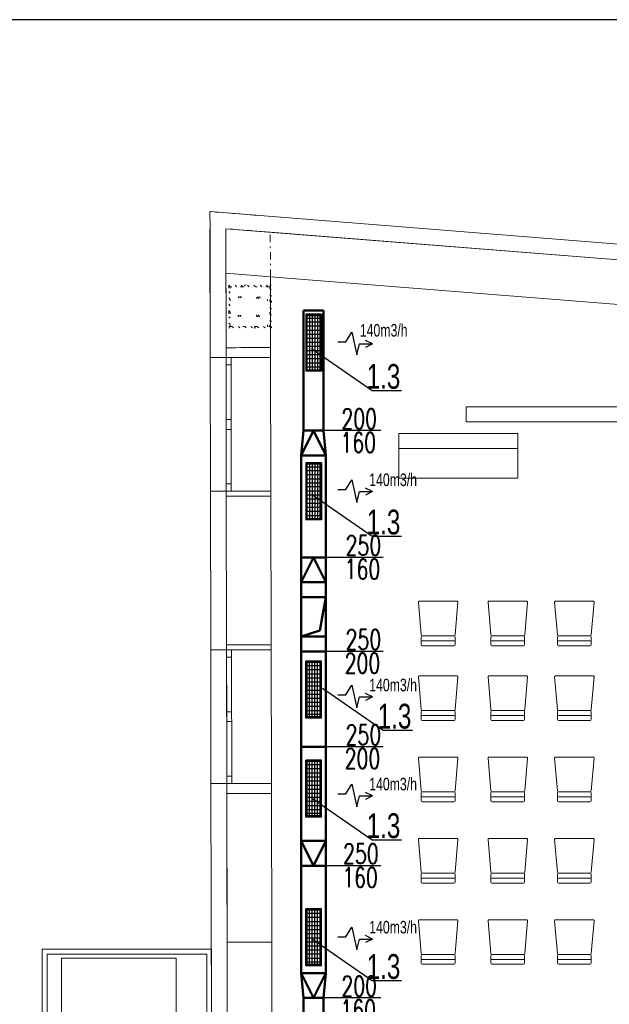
# Model space of a CAD drawing. Header units: millimetres. Extents: x 28262 to 240133, y -152087 to 56534.
# Tile 94 of 107: x 207334 to 213287, y -25081 to -15143. Entities that reach past the tile are written whole.
import ezdxf

# ---------------------------------------------------------------- set-up
doc = ezdxf.new("R2010")
doc.units = ezdxf.units.MM
doc.header["$MEASUREMENT"] = 0
doc.linetypes.add('Tečkovaná L', pattern=[257.5, 15, -242.5])
doc.linetypes.add('Čerchovaná S', pattern=[175, 75, -42.5, 15, -42.5])
for name, color, linetype, lineweight in [('--písmo', 7, 'Continuous', 25), ('--VZT', 6, 'Continuous', 50), ('--VZT POPIS', 7, 'Continuous', 25), ('--VZT_POPIS', 7, 'Continuous', 25), ('2D prvky - obecné', 7, 'Continuous', 9), ('Konstrukce - nosné', 7, 'Continuous', 9), ('Kresby a obrázky', 7, 'Continuous', 9), ('Nové_Interiér - nábytek', 9, 'Continuous', 9), ('Nové_Konstrukce - krov', 9, 'Continuous', 13), ('Nové_Konstrukce - nosné', 7, 'Continuous', 9), ('Nové_Otvory – Okna', 7, 'Continuous', 9), ('Nové_VÝTAH VAR 1', 7, 'Continuous', 9), ('Výplně - Povrchové', 7, 'Continuous', 9)]:
    doc.layers.add(name, color=color, linetype=linetype, lineweight=lineweight)
doc.layers.add('NonPlottable_0', color=7, linetype='Continuous', lineweight=13, plot=False)
doc.styles.add('styl1', font='arial.ttf', dxfattribs={"width": 0.7, "height": 250})
doc.styles.add('styl2', font='ARIALUNI.ttf', dxfattribs={"width": 0.7, "height": 30})
doc.styles.add('styl6', font='romans.shx', dxfattribs={"width": 0.7, "height": 200})

msp = doc.modelspace()

# ---------------------------------------------------------------- linework, layer by layer
at = {"layer": '--písmo'}
msp.add_line((240133.5, -15142.8), (198133.5, -15142.8), dxfattribs=at)
at = {"layer": '--VZT'}
for p, q in [((210400, -18078.2), (210200, -18078.2)), ((210200, -18078.2), (210200, -19290.5)), ((210400, -19290.5), (210400, -18078.2)), ((210230.3, -18123.5), (210370.3, -18123.5)), ((210230.3, -18683.5), (210230.3, -18123.5)), ((210370.3, -18683.5), (210370.3, -18123.5)), ((210230.3, -18683.5), (210370.3, -18683.5)), ((210200, -19290.5), (210175, -19540.5)), ((210300, -19290.5), (210175, -19540.5)), ((210200, -19290.5), (210400, -19290.5)), ((210425, -19540.5), (210300, -19290.5)), ((210400, -19290.5), (210425, -19540.5)), ((210175, -19540.5), (210425, -19540.5)), ((210175, -21770), (210175, -19540.5)), ((210425, -19540.5), (210425, -21770)), ((210230.3, -19623.5), (210370.3, -19623.5)), ((210230.3, -20183.5), (210230.3, -19623.5)), ((210370.3, -20183.5), (210370.3, -19623.5)), ((210230.3, -20183.5), (210370.3, -20183.5)), ((210175, -20570), (210425, -20570)), ((210300, -20570), (210175, -20820)), ((210425, -20820), (210300, -20570)), ((210425, -20820), (210175, -20820)), ((210425, -20970), (210175, -20970)), ((210365, -21308), (210425, -20970)), ((210175, -21370), (210365, -21308)), ((210425, -21370), (210175, -21370)), ((210425, -21520), (210175, -21520)), ((210230.3, -21623.5), (210370.3, -21623.5)), ((210230.3, -21623.5), (210230.3, -22183.5)), ((210370.3, -21623.5), (210370.3, -22183.5)), ((210175, -21770), (210175, -24766.5)), ((210425, -24766.5), (210425, -21770)), ((210230.3, -22183.5), (210370.3, -22183.5)), ((210175, -22482.1), (210425, -22482.1)), ((210230.3, -22623.5), (210370.3, -22623.5)), ((210230.3, -22623.5), (210230.3, -23183.5)), ((210370.3, -22623.5), (210370.3, -23183.5)), ((210230.3, -23183.5), (210370.3, -23183.5)), ((210175, -23432.1), (210425, -23432.1)), ((210300, -23682.1), (210175, -23432.1)), ((210425, -23432.1), (210300, -23682.1)), ((210175, -23682.1), (210425, -23682.1)), ((210230.3, -24123.5), (210370.3, -24123.5)), ((210230.3, -24123.5), (210230.3, -24683.5)), ((210370.3, -24123.5), (210370.3, -24683.5)), ((210230.3, -24683.5), (210370.3, -24683.5)), ((210175, -24766.5), (210425, -24766.5)), ((210200, -25016.5), (210175, -24766.5)), ((210300, -25016.5), (210175, -24766.5)), ((210425, -24766.5), (210300, -25016.5)), ((210400, -25016.5), (210425, -24766.5)), ((210200, -26228.8), (210200, -25016.5)), ((210200, -25016.5), (210400, -25016.5)), ((210400, -25016.5), (210400, -26228.8))]:
    msp.add_line(p, q, dxfattribs=at)
at = {"layer": '--VZT POPIS'}
for p, q in [((210380.8, -18115.6), (210223, -18115.6)), ((210380.8, -18690.5), (210223, -18690.5)), ((210980, -19290.5), (210400, -19290.5)), ((210380.8, -19615.6), (210223, -19615.6)), ((210380.8, -20190.5), (210223, -20190.5)), ((211005, -20570), (210425, -20570)), ((211005, -21520), (210425, -21520)), ((210380.8, -21616.5), (210223, -21616.5)), ((210380.8, -22191.5), (210223, -22191.5)), ((211005, -22482.1), (210425, -22482.1)), ((210380.8, -22616.5), (210223, -22616.5)), ((210380.8, -23191.5), (210223, -23191.5)), ((210980, -23682.1), (210400, -23682.1)), ((210380.8, -24116.5), (210223, -24116.5)), ((210380.8, -24691.5), (210223, -24691.5)), ((210980, -25016.5), (210400, -25016.5))]:
    msp.add_line(p, q, dxfattribs=at)
at = {"layer": '--VZT_POPIS'}
for p, q in [((210223, -18115.6), (210223, -18690.5)), ((210230.3, -18154.5), (210370.3, -18154.5)), ((210258.8, -18123.3), (210258.8, -18683.5)), ((210286.8, -18123.3), (210286.8, -18683.5)), ((210314.9, -18124.5), (210314.9, -18683.5)), ((210341.8, -18123.3), (210341.8, -18683.5)), ((210380.8, -18115.6), (210380.8, -18690.5)), ((210230.3, -18193), (210370.3, -18193)), ((210230.3, -18234), (210370.3, -18234)), ((210230.3, -18276.5), (210370.3, -18276.5)), ((210230.3, -18317.5), (210370.3, -18317.5)), ((210230.3, -18356), (210370.3, -18356)), ((210625, -18394.9), (210686.8, -18297.8)), ((210686.8, -18297.8), (210738, -18525.6)), ((210896.8, -18416.1), (210824.4, -18380.8)), ((210230.3, -18397), (210370.3, -18397)), ((210230.3, -18439.5), (210370.3, -18439.5)), ((210230.3, -18480.5), (210370.3, -18480.5)), ((210278.8, -18461), (210891.3, -18886)), ((210547.3, -18394.9), (210625, -18394.9)), ((210738, -18525.6), (210764.4, -18416.1)), ((210764.4, -18416.1), (210896.8, -18416.1)), ((210896.8, -18416.1), (210826.2, -18451.4)), ((210230.3, -18521.5), (210370.3, -18521.5)), ((210230.3, -18562.5), (210370.3, -18562.5)), ((210230.3, -18605), (210370.3, -18605)), ((210230.3, -18646), (210370.3, -18646)), ((210891.3, -18886), (211189.8, -18886)), ((210223, -19615.6), (210223, -20190.5)), ((210230.3, -19654.5), (210370.3, -19654.5)), ((210258.8, -19623.3), (210258.8, -20183.5)), ((210286.8, -19623.3), (210286.8, -20183.5)), ((210314.9, -19624.5), (210314.9, -20183.5)), ((210341.8, -19623.3), (210341.8, -20183.5)), ((210380.8, -19615.6), (210380.8, -20190.5)), ((210230.3, -19693), (210370.3, -19693)), ((210230.3, -19734), (210370.3, -19734)), ((210230.3, -19776.5), (210370.3, -19776.5)), ((210230.3, -19817.5), (210370.3, -19817.5)), ((210230.3, -19856), (210370.3, -19856)), ((210625, -19884.9), (210686.8, -19787.8)), ((210686.8, -19787.8), (210738, -20015.6)), ((210896.8, -19906.1), (210824.4, -19870.8)), ((210230.3, -19897), (210370.3, -19897)), ((210230.3, -19939.5), (210370.3, -19939.5)), ((210278.8, -19931), (210891.3, -20356)), ((210547.3, -19884.9), (210625, -19884.9)), ((210738, -20015.6), (210764.4, -19906.1)), ((210764.4, -19906.1), (210896.8, -19906.1)), ((210896.8, -19906.1), (210826.2, -19941.4)), ((210230.3, -19980.5), (210370.3, -19980.5)), ((210230.3, -20021.5), (210370.3, -20021.5)), ((210230.3, -20062.5), (210370.3, -20062.5)), ((210230.3, -20105), (210370.3, -20105)), ((210230.3, -20146), (210370.3, -20146)), ((210891.3, -20356), (211189.8, -20356)), ((210223, -22191.5), (210223, -21616.5)), ((210230.3, -21661), (210370.3, -21661)), ((210258.8, -22183.7), (210258.8, -21623.5)), ((210286.8, -22183.7), (210286.8, -21623.5)), ((210314.9, -22182.6), (210314.9, -21623.5)), ((210341.8, -22183.7), (210341.8, -21623.5)), ((210380.8, -22191.5), (210380.8, -21616.5)), ((210230.3, -21702), (210370.3, -21702)), ((210230.3, -21744.5), (210370.3, -21744.5)), ((210230.3, -21785.5), (210370.3, -21785.5)), ((210230.3, -21826.5), (210370.3, -21826.5)), ((210625, -21956.4), (210686.8, -21859.3)), ((210686.8, -21859.3), (210738, -22087.1)), ((210230.3, -21867.5), (210370.3, -21867.5)), ((210230.3, -21910), (210370.3, -21910)), ((210230.3, -21951), (210370.3, -21951)), ((210390.3, -21890.3), (211002.8, -22315.3)), ((210547.3, -21956.4), (210625, -21956.4)), ((210896.8, -21977.6), (210824.4, -21942.3)), ((210230.3, -21989.5), (210370.3, -21989.5)), ((210230.3, -22030.5), (210370.3, -22030.5)), ((210738, -22087.1), (210764.4, -21977.6)), ((210764.4, -21977.6), (210896.8, -21977.6)), ((210896.8, -21977.6), (210826.2, -22013)), ((210230.3, -22073), (210370.3, -22073)), ((210230.3, -22114), (210370.3, -22114)), ((210230.3, -22152.5), (210370.3, -22152.5)), ((211002.8, -22315.3), (211301.3, -22315.3)), ((210223, -23191.5), (210223, -22616.5)), ((210258.8, -23183.7), (210258.8, -22623.5)), ((210286.8, -23183.7), (210286.8, -22623.5)), ((210314.9, -23182.6), (210314.9, -22623.5)), ((210341.8, -23183.7), (210341.8, -22623.5)), ((210380.8, -23191.5), (210380.8, -22616.5)), ((210230.3, -22661), (210370.3, -22661)), ((210230.3, -22702), (210370.3, -22702)), ((210230.3, -22744.5), (210370.3, -22744.5)), ((210230.3, -22785.5), (210370.3, -22785.5)), ((210230.3, -22826.5), (210370.3, -22826.5)), ((210230.3, -22867.5), (210370.3, -22867.5)), ((210230.3, -22910), (210370.3, -22910)), ((210230.3, -22951), (210370.3, -22951)), ((210547.3, -22956.4), (210625, -22956.4)), ((210625, -22956.4), (210686.8, -22859.3)), ((210686.8, -22859.3), (210738, -23087.1)), ((210896.8, -22977.6), (210824.4, -22942.3)), ((210230.3, -22989.5), (210370.3, -22989.5)), ((210230.3, -23030.5), (210370.3, -23030.5)), ((210278.8, -22995.5), (210891.3, -23420.5)), ((210738, -23087.1), (210764.4, -22977.6)), ((210764.4, -22977.6), (210896.8, -22977.6)), ((210896.8, -22977.6), (210826.2, -23013)), ((210230.3, -23073), (210370.3, -23073)), ((210230.3, -23114), (210370.3, -23114)), ((210230.3, -23152.5), (210370.3, -23152.5)), ((210891.3, -23420.5), (211189.8, -23420.5)), ((210223, -24691.5), (210223, -24116.5)), ((210258.8, -24683.7), (210258.8, -24123.5)), ((210286.8, -24683.7), (210286.8, -24123.5)), ((210314.9, -24682.6), (210314.9, -24123.5)), ((210341.8, -24683.7), (210341.8, -24123.5)), ((210380.8, -24691.5), (210380.8, -24116.5)), ((210230.3, -24161), (210370.3, -24161)), ((210230.3, -24202), (210370.3, -24202)), ((210230.3, -24244.5), (210370.3, -24244.5)), ((210230.3, -24285.5), (210370.3, -24285.5)), ((210230.3, -24326.5), (210370.3, -24326.5)), ((210625, -24400.9), (210686.8, -24303.8)), ((210686.8, -24303.8), (210738, -24531.6)), ((210230.3, -24367.5), (210370.3, -24367.5)), ((210230.3, -24410), (210370.3, -24410)), ((210278.8, -24417), (210891.3, -24842)), ((210547.3, -24400.9), (210625, -24400.9)), ((210738, -24531.6), (210764.4, -24422.1)), ((210764.4, -24422.1), (210896.8, -24422.1)), ((210896.8, -24422.1), (210824.4, -24386.8)), ((210896.8, -24422.1), (210826.2, -24457.4)), ((210230.3, -24451), (210370.3, -24451)), ((210230.3, -24489.5), (210370.3, -24489.5)), ((210230.3, -24530.5), (210370.3, -24530.5)), ((210230.3, -24573), (210370.3, -24573)), ((210230.3, -24614), (210370.3, -24614)), ((210230.3, -24652.5), (210370.3, -24652.5)), ((210891.3, -24842), (211189.8, -24842))]:
    msp.add_line(p, q, dxfattribs=at)
at = {"layer": '2D prvky - obecné', "linetype": 'Čerchovaná S'}
for p in [(209414.9, -17252.2), (209865.8, -17739.5)]:
    msp.add_line(p, (209863.5, -17287.9), dxfattribs=at)
at = {"layer": 'Konstrukce - nosné', "linetype": 'Continuous'}
for p, q in [((209414.9, -17252.2), (209864.9, -17288)), ((209414.9, -17252.2), (209417.1, -18453.5)), ((220081.9, -18100.3), (209864.9, -17288)), ((209865.8, -17738.5), (209415.7, -17702.6)), ((209867.1, -18452.7), (209865.8, -17739.5)), ((209865.8, -17739.5), (219631.9, -18515.9)), ((209417.1, -18453.5), (209517.1, -18453.3)), ((209517.1, -18453.3), (209567.1, -18453.2)), ((209567.1, -18453.2), (209867.1, -18452.7)), ((209419.8, -19953.5), (209519.8, -19953.3)), ((209419.8, -19953.5), (209422.6, -21453.5)), ((209519.8, -19953.3), (209569.8, -19953.2)), ((209569.8, -19953.2), (209869.8, -19952.7)), ((209872.6, -21452.7), (209869.8, -19952.7)), ((209422.6, -21453.5), (209522.6, -21453.3)), ((209522.6, -21453.3), (209572.6, -21453.2)), ((209572.6, -21453.2), (209872.6, -21452.7)), ((209425.3, -22953.5), (209525.3, -22953.3)), ((209425.3, -22953.5), (209428.1, -24453.5)), ((209525.3, -22953.3), (209575.3, -22953.2)), ((209575.3, -22953.2), (209875.3, -22952.7)), ((209878.1, -24452.7), (209875.3, -22952.7)), ((209428.1, -24453.5), (209528.1, -24453.3)), ((209528.1, -24453.3), (209578.1, -24453.2)), ((209578.1, -24453.2), (209878.1, -24452.7))]:
    msp.add_line(p, q, dxfattribs=at)
at = {"layer": 'Konstrukce - nosné', "linetype": 'Tečkovaná L'}
for p, q in [((209834, -17838), (209444, -17838.7)), ((209444, -17838.7), (209444.8, -18238.7)), ((209874.2, -17823), (209444.2, -17823.8)), ((209444.2, -17823.8), (209445, -18253.8)), ((209859.3, -17838), (209459.3, -17838.7)), ((209459.3, -17838.7), (209859.3, -17838)), ((209459.3, -17838.7), (209460, -18238.7)), ((209460, -18238.7), (209459.3, -17838.7)), ((209834.8, -18238), (209834, -17838)), ((209860, -18238), (209859.3, -17838)), ((209859.3, -17838), (209860, -18238)), ((209875, -18253), (209874.2, -17823)), ((209539.2, -17938.5), (209739.2, -17938.2)), ((209539.6, -18138.5), (209539.2, -17938.5)), ((209539.2, -17938.5), (209739.6, -18138.2)), ((209539.6, -18138.5), (209739.2, -17938.2)), ((209559.5, -17938.6), (209759.5, -17938.2)), ((209559.8, -18138.6), (209559.5, -17938.6)), ((209559.5, -17938.6), (209759.8, -18138.2)), ((209559.8, -18138.6), (209759.5, -17938.2)), ((209739.2, -17938.2), (209739.6, -18138.2)), ((209759.5, -17938.2), (209759.8, -18138.2)), ((209739.6, -18138.2), (209539.6, -18138.5)), ((209759.8, -18138.2), (209559.8, -18138.6)), ((209444.8, -18238.7), (209834.8, -18238)), ((209445, -18253.8), (209875, -18253)), ((209460, -18238.7), (209860, -18238)), ((209860, -18238), (209460, -18238.7))]:
    msp.add_line(p, q, dxfattribs=at)
at = {"layer": 'Kresby a obrázky', "linetype": 'Čerchovaná S'}
msp.add_line((209735, -17117.7), (209255.3, -17079.5), dxfattribs=at)
at = {"layer": 'NonPlottable_0'}
for p, q in [((209409.7, -19902.3), (209259.7, -19902.5)), ((209259.7, -19902.5), (209262.7, -21503.4)), ((209320, -19903.3), (209260, -19903.4)), ((209260, -19903.4), (209262.9, -21503.4)), ((209420, -19903.1), (209320, -19903.3)), ((209419.7, -19902.3), (209409.7, -19902.3)), ((209422.7, -21503.1), (209419.7, -19902.3)), ((209422.9, -21503.1), (209420, -19903.1)), ((209262.7, -21503.4), (209412.7, -21503.1)), ((209262.9, -21503.4), (209362.9, -21503.2)), ((209362.9, -21503.2), (209422.9, -21503.1)), ((209412.7, -21503.1), (209422.7, -21503.1)), ((209415.1, -22853.1), (209265.1, -22853.4)), ((209265.1, -22853.4), (209272.7, -26987)), ((209365.2, -22853.2), (209265.2, -22853.4)), ((209265.2, -22853.4), (209272.6, -26987)), ((209425.2, -22853.1), (209365.2, -22853.2)), ((209425.1, -22853.1), (209415.1, -22853.1)), ((209432.7, -27003.1), (209425.1, -22853.1)), ((209432.6, -26986.7), (209425.2, -22853.1))]:
    msp.add_line(p, q, dxfattribs=at)
at = {"layer": 'Nové_Interiér - nábytek', "linetype": 'Continuous'}
for p, q in [((211842.9, -19051.5), (217698.1, -19051.5)), ((211842.9, -19202.5), (211842.9, -19051.5)), ((217698.1, -19202.5), (211842.9, -19202.5)), ((212361.8, -19320.2), (211161.8, -19320.2)), ((211161.8, -19320.2), (211161.8, -19470.2)), ((212361.8, -19470.2), (212361.8, -19320.2)), ((211161.8, -19470.2), (212361.8, -19470.2)), ((212361.8, -19470.2), (211161.8, -19470.2)), ((211161.8, -19470.2), (211161.8, -19770.2)), ((212361.8, -19770.2), (212361.8, -19470.2)), ((211161.8, -19770.2), (212361.8, -19770.2))]:
    msp.add_line(p, q, dxfattribs=at)
at = {"layer": 'Nové_Konstrukce - krov', "linetype": 'Continuous'}
for p, q in [((211359.7, -21022), (211388, -21352.1)), ((211748.8, -21012), (211368.8, -21012)), ((211729.7, -21352.1), (211758, -21022)), ((212062.4, -21022), (212090.7, -21352.1)), ((212451.5, -21012), (212071.5, -21012)), ((212432.4, -21352.1), (212460.7, -21022)), ((212734.7, -21022), (212763, -21352.1)), ((213123.8, -21012), (212743.8, -21012)), ((213104.7, -21352.1), (213133, -21022)), ((211398.8, -21362), (211718.8, -21362)), ((211718.8, -21362), (211398.8, -21362)), ((212101.5, -21362), (212421.5, -21362)), ((212421.5, -21362), (212101.5, -21362)), ((212773.8, -21362), (213093.8, -21362)), ((213093.8, -21362), (212773.8, -21362)), ((211388.8, -21372), (211388.8, -21452)), ((211718.8, -21412), (211398.8, -21412)), ((211398.8, -21462), (211718.8, -21462)), ((211728.8, -21452), (211728.8, -21372)), ((212091.5, -21372), (212091.5, -21452)), ((212421.5, -21412), (212101.5, -21412)), ((212101.5, -21462), (212421.5, -21462)), ((212431.5, -21452), (212431.5, -21372)), ((212763.8, -21372), (212763.8, -21452)), ((213093.8, -21412), (212773.8, -21412)), ((212773.8, -21462), (213093.8, -21462)), ((213103.8, -21452), (213103.8, -21372)), ((211359.7, -21776.6), (211388, -22106.7)), ((211748.8, -21766.7), (211368.8, -21766.7)), ((211729.7, -22106.7), (211758, -21776.6)), ((212062.4, -21776.6), (212090.7, -22106.7)), ((212451.5, -21766.7), (212071.5, -21766.7)), ((212432.4, -22106.7), (212460.7, -21776.6)), ((212734.7, -21776.6), (212763, -22106.7)), ((213123.8, -21766.7), (212743.8, -21766.7)), ((213104.7, -22106.7), (213133, -21776.6)), ((211388.8, -22126.7), (211388.8, -22206.7)), ((211398.8, -22116.7), (211718.8, -22116.7)), ((211718.8, -22116.7), (211398.8, -22116.7)), ((211728.8, -22206.7), (211728.8, -22126.7)), ((212091.5, -22126.7), (212091.5, -22206.7)), ((212101.5, -22116.7), (212421.5, -22116.7)), ((212421.5, -22116.7), (212101.5, -22116.7)), ((212431.5, -22206.7), (212431.5, -22126.7)), ((212763.8, -22126.7), (212763.8, -22206.7)), ((212773.8, -22116.7), (213093.8, -22116.7)), ((213093.8, -22116.7), (212773.8, -22116.7)), ((213103.8, -22206.7), (213103.8, -22126.7)), ((211718.8, -22166.7), (211398.8, -22166.7)), ((211398.8, -22216.7), (211718.8, -22216.7)), ((212421.5, -22166.7), (212101.5, -22166.7)), ((212101.5, -22216.7), (212421.5, -22216.7)), ((213093.8, -22166.7), (212773.8, -22166.7)), ((212773.8, -22216.7), (213093.8, -22216.7)), ((211359.7, -22596.8), (211388, -22926.9)), ((211748.8, -22586.8), (211368.8, -22586.8)), ((211729.7, -22926.9), (211758, -22596.8)), ((212062.4, -22596.8), (212090.7, -22926.9)), ((212451.5, -22586.8), (212071.5, -22586.8)), ((212432.4, -22926.9), (212460.7, -22596.8)), ((212734.7, -22596.8), (212763, -22926.9)), ((213123.8, -22586.8), (212743.8, -22586.8)), ((213104.7, -22926.9), (213133, -22596.8)), ((211388.8, -22946.8), (211388.8, -23026.8)), ((211398.8, -22936.8), (211718.8, -22936.8)), ((211718.8, -22936.8), (211398.8, -22936.8)), ((211728.8, -23026.8), (211728.8, -22946.8)), ((212091.5, -22946.8), (212091.5, -23026.8)), ((212101.5, -22936.8), (212421.5, -22936.8)), ((212421.5, -22936.8), (212101.5, -22936.8)), ((212431.5, -23026.8), (212431.5, -22946.8)), ((212763.8, -22946.8), (212763.8, -23026.8)), ((212773.8, -22936.8), (213093.8, -22936.8)), ((213093.8, -22936.8), (212773.8, -22936.8)), ((213103.8, -23026.8), (213103.8, -22946.8)), ((211718.8, -22986.8), (211398.8, -22986.8)), ((211398.8, -23036.8), (211718.8, -23036.8)), ((212421.5, -22986.8), (212101.5, -22986.8)), ((212101.5, -23036.8), (212421.5, -23036.8)), ((213093.8, -22986.8), (212773.8, -22986.8)), ((212773.8, -23036.8), (213093.8, -23036.8)), ((211359.7, -23416.9), (211388, -23747)), ((211748.8, -23407), (211368.8, -23407)), ((211729.7, -23747), (211758, -23416.9)), ((212062.4, -23416.9), (212090.7, -23747)), ((212451.5, -23407), (212071.5, -23407)), ((212432.4, -23747), (212460.7, -23416.9)), ((212734.7, -23416.9), (212763, -23747)), ((213123.8, -23407), (212743.8, -23407)), ((213104.7, -23747), (213133, -23416.9)), ((211388.8, -23767), (211388.8, -23847)), ((211398.8, -23757), (211718.8, -23757)), ((211718.8, -23757), (211398.8, -23757)), ((211718.8, -23807), (211398.8, -23807)), ((211728.8, -23847), (211728.8, -23767)), ((212091.5, -23767), (212091.5, -23847)), ((212101.5, -23757), (212421.5, -23757)), ((212421.5, -23757), (212101.5, -23757)), ((212421.5, -23807), (212101.5, -23807)), ((212431.5, -23847), (212431.5, -23767)), ((212763.8, -23767), (212763.8, -23847)), ((212773.8, -23757), (213093.8, -23757)), ((213093.8, -23757), (212773.8, -23757)), ((213093.8, -23807), (212773.8, -23807)), ((213103.8, -23847), (213103.8, -23767)), ((211398.8, -23857), (211718.8, -23857)), ((212101.5, -23857), (212421.5, -23857)), ((212773.8, -23857), (213093.8, -23857)), ((211359.7, -24237.1), (211388, -24567.2)), ((211748.8, -24227.1), (211368.8, -24227.1)), ((211729.7, -24567.2), (211758, -24237.1)), ((212062.4, -24237.1), (212090.7, -24567.2)), ((212451.5, -24227.1), (212071.5, -24227.1)), ((212432.4, -24567.2), (212460.7, -24237.1)), ((212734.7, -24237.1), (212763, -24567.2)), ((213123.8, -24227.1), (212743.8, -24227.1)), ((213104.7, -24567.2), (213133, -24237.1)), ((211388.8, -24587.1), (211388.8, -24667.1)), ((211398.8, -24577.1), (211718.8, -24577.1)), ((211718.8, -24577.1), (211398.8, -24577.1)), ((211718.8, -24627.1), (211398.8, -24627.1)), ((211728.8, -24667.1), (211728.8, -24587.1)), ((212091.5, -24587.1), (212091.5, -24667.1)), ((212101.5, -24577.1), (212421.5, -24577.1)), ((212421.5, -24577.1), (212101.5, -24577.1)), ((212421.5, -24627.1), (212101.5, -24627.1)), ((212431.5, -24667.1), (212431.5, -24587.1)), ((212763.8, -24587.1), (212763.8, -24667.1)), ((212773.8, -24577.1), (213093.8, -24577.1)), ((213093.8, -24577.1), (212773.8, -24577.1)), ((213093.8, -24627.1), (212773.8, -24627.1)), ((213103.8, -24667.1), (213103.8, -24587.1)), ((211398.8, -24677.1), (211718.8, -24677.1)), ((212101.5, -24677.1), (212421.5, -24677.1)), ((212773.8, -24677.1), (213093.8, -24677.1))]:
    msp.add_line(p, q, dxfattribs=at)
for centre, radius, start, end in [((211368.8, -21021.2), 9.18, 90, 184.89909), ((211748.8, -21021.2), 9.18, 355.10091, 90), ((212071.5, -21021.2), 9.18, 90, 184.89909), ((212451.5, -21021.2), 9.18, 355.10091, 90), ((212743.8, -21021.2), 9.18, 90, 184.89909), ((213123.8, -21021.2), 9.18, 355.10091, 90), ((211398.8, -21351.1), 10.9, 184.89909, 270), ((211398.8, -21372), 10, 90, 180), ((211718.8, -21351.1), 10.9, 270, 355.10091), ((211718.8, -21372), 10, 0, 90), ((212101.5, -21351.1), 10.9, 184.89909, 270), ((212101.5, -21372), 10, 90, 180), ((212421.5, -21351.1), 10.9, 270, 355.10091), ((212421.5, -21372), 10, 0, 90), ((212773.8, -21351.1), 10.9, 184.89909, 270), ((212773.8, -21372), 10, 90, 180), ((213093.8, -21351.1), 10.9, 270, 355.10091), ((213093.8, -21372), 10, 0, 90), ((211398.8, -21422), 10, 90, 180), ((211398.8, -21452), 10, 180, 270), ((211718.8, -21422), 10, 0, 90), ((211718.8, -21452), 10, 270, 0), ((212101.5, -21422), 10, 90, 180), ((212101.5, -21452), 10, 180, 270), ((212421.5, -21422), 10, 0, 90), ((212421.5, -21452), 10, 270, 0), ((212773.8, -21422), 10, 90, 180), ((212773.8, -21452), 10, 180, 270), ((213093.8, -21422), 10, 0, 90), ((213093.8, -21452), 10, 270, 0), ((211368.8, -21775.8), 9.18, 90, 184.89909), ((211748.8, -21775.8), 9.18, 355.10091, 90), ((212071.5, -21775.8), 9.18, 90, 184.89909), ((212451.5, -21775.8), 9.18, 355.10091, 90), ((212743.8, -21775.8), 9.18, 90, 184.89909), ((213123.8, -21775.8), 9.18, 355.10091, 90), ((211398.8, -22105.8), 10.9, 184.89909, 270), ((211398.8, -22126.7), 10, 90, 180), ((211718.8, -22105.8), 10.9, 270, 355.10091), ((211718.8, -22126.7), 10, 0, 90), ((212101.5, -22105.8), 10.9, 184.89909, 270), ((212101.5, -22126.7), 10, 90, 180), ((212421.5, -22105.8), 10.9, 270, 355.10091), ((212421.5, -22126.7), 10, 0, 90), ((212773.8, -22105.8), 10.9, 184.89909, 270), ((212773.8, -22126.7), 10, 90, 180), ((213093.8, -22105.8), 10.9, 270, 355.10091), ((213093.8, -22126.7), 10, 0, 90), ((211398.8, -22176.7), 10, 90, 180), ((211398.8, -22206.7), 10, 180, 270), ((211718.8, -22176.7), 10, 0, 90), ((211718.8, -22206.7), 10, 270, 0), ((212101.5, -22176.7), 10, 90, 180), ((212101.5, -22206.7), 10, 180, 270), ((212421.5, -22176.7), 10, 0, 90), ((212421.5, -22206.7), 10, 270, 0), ((212773.8, -22176.7), 10, 90, 180), ((212773.8, -22206.7), 10, 180, 270), ((213093.8, -22176.7), 10, 0, 90), ((213093.8, -22206.7), 10, 270, 0), ((211368.8, -22596), 9.18, 90, 184.89909), ((211748.8, -22596), 9.18, 355.10091, 90), ((212071.5, -22596), 9.18, 90, 184.89909), ((212451.5, -22596), 9.18, 355.10091, 90), ((212743.8, -22596), 9.18, 90, 184.89909), ((213123.8, -22596), 9.18, 355.10091, 90), ((211398.8, -22925.9), 10.9, 184.89909, 270), ((211398.8, -22946.8), 10, 90, 180), ((211718.8, -22925.9), 10.9, 270, 355.10091), ((211718.8, -22946.8), 10, 0, 90), ((212101.5, -22925.9), 10.9, 184.89909, 270), ((212101.5, -22946.8), 10, 90, 180), ((212421.5, -22925.9), 10.9, 270, 355.10091), ((212421.5, -22946.8), 10, 0, 90), ((212773.8, -22925.9), 10.9, 184.89909, 270), ((212773.8, -22946.8), 10, 90, 180), ((213093.8, -22925.9), 10.9, 270, 355.10091), ((213093.8, -22946.8), 10, 0, 90), ((211398.8, -22996.8), 10, 90, 180), ((211398.8, -23026.8), 10, 180, 270), ((211718.8, -22996.8), 10, 0, 90), ((211718.8, -23026.8), 10, 270, 0), ((212101.5, -22996.8), 10, 90, 180), ((212101.5, -23026.8), 10, 180, 270), ((212421.5, -22996.8), 10, 0, 90), ((212421.5, -23026.8), 10, 270, 0), ((212773.8, -22996.8), 10, 90, 180), ((212773.8, -23026.8), 10, 180, 270), ((213093.8, -22996.8), 10, 0, 90), ((213093.8, -23026.8), 10, 270, 0), ((211368.8, -23416.1), 9.18, 90, 184.89909), ((211748.8, -23416.1), 9.18, 355.10091, 90), ((212071.5, -23416.1), 9.18, 90, 184.89909), ((212451.5, -23416.1), 9.18, 355.10091, 90), ((212743.8, -23416.1), 9.18, 90, 184.89909), ((213123.8, -23416.1), 9.18, 355.10091, 90), ((211398.8, -23746.1), 10.9, 184.89909, 270), ((211718.8, -23746.1), 10.9, 270, 355.10091), ((212101.5, -23746.1), 10.9, 184.89909, 270), ((212421.5, -23746.1), 10.9, 270, 355.10091), ((212773.8, -23746.1), 10.9, 184.89909, 270), ((213093.8, -23746.1), 10.9, 270, 355.10091), ((211398.8, -23767), 10, 90, 180), ((211398.8, -23817), 10, 90, 180), ((211398.8, -23847), 10, 180, 270), ((211718.8, -23767), 10, 0, 90), ((211718.8, -23817), 10, 0, 90), ((211718.8, -23847), 10, 270, 0), ((212101.5, -23767), 10, 90, 180), ((212101.5, -23817), 10, 90, 180), ((212101.5, -23847), 10, 180, 270), ((212421.5, -23767), 10, 0, 90), ((212421.5, -23817), 10, 0, 90), ((212421.5, -23847), 10, 270, 0), ((212773.8, -23767), 10, 90, 180), ((212773.8, -23817), 10, 90, 180), ((212773.8, -23847), 10, 180, 270), ((213093.8, -23767), 10, 0, 90), ((213093.8, -23817), 10, 0, 90), ((213093.8, -23847), 10, 270, 0), ((211368.8, -24236.3), 9.18, 90, 184.89909), ((211748.8, -24236.3), 9.18, 355.10091, 90), ((212071.5, -24236.3), 9.18, 90, 184.89909), ((212451.5, -24236.3), 9.18, 355.10091, 90), ((212743.8, -24236.3), 9.18, 90, 184.89909), ((213123.8, -24236.3), 9.18, 355.10091, 90), ((211398.8, -24566.2), 10.9, 184.89909, 270), ((211398.8, -24587.1), 10, 90, 180), ((211398.8, -24637.1), 10, 90, 180), ((211718.8, -24566.2), 10.9, 270, 355.10091), ((211718.8, -24587.1), 10, 0, 90), ((211718.8, -24637.1), 10, 0, 90), ((212101.5, -24566.2), 10.9, 184.89909, 270), ((212101.5, -24587.1), 10, 90, 180), ((212101.5, -24637.1), 10, 90, 180), ((212421.5, -24566.2), 10.9, 270, 355.10091), ((212421.5, -24587.1), 10, 0, 90), ((212421.5, -24637.1), 10, 0, 90), ((212773.8, -24566.2), 10.9, 184.89909, 270), ((212773.8, -24587.1), 10, 90, 180), ((212773.8, -24637.1), 10, 90, 180), ((213093.8, -24566.2), 10.9, 270, 355.10091), ((213093.8, -24587.1), 10, 0, 90), ((213093.8, -24637.1), 10, 0, 90), ((211398.8, -24667.1), 10, 180, 270), ((211718.8, -24667.1), 10, 270, 0), ((212101.5, -24667.1), 10, 180, 270), ((212421.5, -24667.1), 10, 270, 0), ((212773.8, -24667.1), 10, 180, 270), ((213093.8, -24667.1), 10, 270, 0)]:
    msp.add_arc(centre, radius, start, end, dxfattribs=at)
at = {"layer": 'Nové_Konstrukce - nosné', "linetype": 'Continuous'}
for p, q in [((209255, -17079.5), (209255.3, -17240.1)), ((220081.7, -17940.2), (209255, -17079.5)), ((209254.9, -17252.5), (209257.3, -18552.5)), ((209255.3, -17240.1), (209257.6, -18553.4)), ((209417.3, -18552.3), (209414.9, -17252.2)), ((209415.3, -17252.8), (220081.7, -18100.7)), ((209417.6, -18553.1), (209415.3, -17252.8)), ((209417.1, -18453.5), (209417.3, -18553.1)), ((209867.3, -18552.3), (209867.1, -18452.7)), ((209407.3, -18552.3), (209257.3, -18552.5)), ((209317.6, -18553.3), (209257.6, -18553.4)), ((209317.6, -18553.3), (209417.6, -18553.1)), ((209407.3, -18552.3), (209417.3, -18552.3)), ((209867.3, -18552.3), (209417.3, -18553.1)), ((209409.7, -19902.3), (209259.7, -19902.5)), ((209259.7, -19902.5), (209262.7, -21503.4)), ((209320, -19903.3), (209260, -19903.4)), ((209260, -19903.4), (209262.9, -21503.4)), ((209320, -19903.3), (209420, -19903.1)), ((209409.7, -19902.3), (209419.7, -19902.3)), ((209422.7, -21503.1), (209419.7, -19902.3)), ((209419.7, -19903.1), (209869.7, -19902.3)), ((209419.7, -19903.1), (209419.8, -19953.5)), ((209422.9, -21503.1), (209420, -19903.1)), ((209869.8, -19952.7), (209869.7, -19902.3)), ((209422.6, -21453.5), (209422.7, -21503.1)), ((209872.7, -21502.3), (209872.6, -21452.7)), ((209412.7, -21503.1), (209262.7, -21503.4)), ((209362.9, -21503.2), (209262.9, -21503.4)), ((209362.9, -21503.2), (209422.9, -21503.1)), ((209412.7, -21503.1), (209422.7, -21503.1)), ((209872.7, -21502.3), (209422.7, -21503.1)), ((209415.1, -22853.1), (209265.1, -22853.4)), ((209265.1, -22853.4), (209272.7, -26987)), ((209365.2, -22853.2), (209265.2, -22853.4)), ((209265.2, -22853.4), (209272.6, -26987)), ((209365.2, -22853.2), (209425.2, -22853.1)), ((209415.1, -22853.1), (209425.1, -22853.1)), ((209425.1, -22853.1), (209875.1, -22852.3)), ((209432.7, -27003.1), (209425.1, -22853.1)), ((209425.1, -22853.1), (209425.3, -22953.5)), ((209432.6, -26986.7), (209425.2, -22853.1)), ((209875.3, -22952.7), (209875.1, -22852.3)), ((209428.1, -24453.5), (209430.8, -25953.5)), ((209880.8, -25952.7), (209878.1, -24452.7))]:
    msp.add_line(p, q, dxfattribs=at)
at = {"layer": 'Nové_Otvory – Okna', "linetype": 'Continuous'}
for p, q in [((209407.3, -18552.3), (209257.3, -18552.5)), ((209259.7, -19902.5), (209257.3, -18552.5)), ((209317.6, -18553.3), (209257.6, -18553.4)), ((209257.6, -18553.4), (209260, -19903.4)), ((209317.6, -18553.3), (209417.6, -18553.1)), ((209407.3, -18552.3), (209417.3, -18552.3)), ((209419.7, -19902.3), (209417.3, -18552.3)), ((209417.3, -18553.1), (209467.3, -18553)), ((209417.3, -18553.1), (209467.3, -18553)), ((209419.7, -19903.1), (209417.3, -18553.1)), ((209417.3, -18553.1), (209417.4, -18628.1)), ((209417.6, -18553.1), (209420, -19903.1)), ((209467.3, -18553), (209867.3, -18552.3)), ((209467.4, -18628), (209467.3, -18553)), ((209869.7, -19902.3), (209867.3, -18552.3)), ((209417.4, -18628.1), (209467.4, -18628)), ((209417.4, -18628.1), (209418.4, -19178.1)), ((209468.4, -19178), (209467.4, -18628)), ((209468.4, -19178), (209418.4, -19178.1)), ((209418.4, -19178.1), (209418.5, -19228.1)), ((209468.5, -19228), (209468.4, -19178)), ((209418.5, -19228.1), (209418.6, -19278.1)), ((209418.6, -19278.1), (209468.6, -19278)), ((209418.6, -19278.1), (209419.6, -19828.1)), ((209468.6, -19278), (209468.5, -19228)), ((209469.6, -19828), (209468.6, -19278)), ((209469.6, -19828), (209419.6, -19828.1)), ((209419.6, -19828.1), (209419.7, -19903.1)), ((209469.7, -19903), (209469.6, -19828)), ((209409.7, -19902.3), (209259.7, -19902.5)), ((209320, -19903.3), (209260, -19903.4)), ((209320, -19903.3), (209420, -19903.1)), ((209409.7, -19902.3), (209419.7, -19902.3)), ((209419.7, -19903.1), (209469.7, -19903)), ((209419.7, -19903.1), (209469.7, -19903)), ((209469.7, -19903), (209869.7, -19902.3)), ((209412.7, -21503.1), (209262.7, -21503.4)), ((209265.1, -22853.4), (209262.7, -21503.4)), ((209362.9, -21503.2), (209262.9, -21503.4)), ((209262.9, -21503.4), (209265.2, -22853.4)), ((209362.9, -21503.2), (209422.9, -21503.1)), ((209412.7, -21503.1), (209422.7, -21503.1)), ((209422.7, -21503.1), (209472.7, -21503)), ((209422.7, -21503.1), (209472.7, -21503)), ((209425.1, -22853.1), (209422.7, -21503.1)), ((209425.1, -22853.1), (209422.7, -21503.1)), ((209422.7, -21503.1), (209422.8, -21578.1)), ((209422.9, -21503.1), (209425.2, -22853.1)), ((209472.7, -21503), (209872.7, -21502.3)), ((209472.8, -21578), (209472.7, -21503)), ((209875.1, -22852.3), (209872.7, -21502.3)), ((209422.8, -21578.1), (209472.8, -21578)), ((209422.8, -21578.1), (209423.8, -22128.1)), ((209473.8, -22128), (209472.8, -21578)), ((209473.8, -22128), (209423.8, -22128.1)), ((209423.8, -22128.1), (209423.9, -22178.1)), ((209473.9, -22178), (209473.8, -22128)), ((209423.9, -22178.1), (209424, -22228.1)), ((209424, -22228.1), (209474, -22228)), ((209424, -22228.1), (209425, -22778.1)), ((209474, -22228), (209473.9, -22178)), ((209475, -22778), (209474, -22228)), ((209415.1, -22853.1), (209265.1, -22853.4)), ((209365.2, -22853.2), (209265.2, -22853.4)), ((209365.2, -22853.2), (209425.2, -22853.1)), ((209415.1, -22853.1), (209425.1, -22853.1)), ((209475, -22778), (209425, -22778.1)), ((209425, -22778.1), (209425.1, -22853.1)), ((209425.1, -22853.1), (209475.1, -22853)), ((209425.1, -22853.1), (209475.1, -22853)), ((209475.1, -22853), (209475, -22778)), ((209475.1, -22853), (209875.1, -22852.3))]:
    msp.add_line(p, q, dxfattribs=at)
at = {"layer": 'Nové_VÝTAH VAR 1', "linetype": 'Continuous'}
for p, q in [((209272, -24525.6), (207561, -24525.6)), ((207561, -24525.6), (207561, -26655.6)), ((209272, -26655.6), (209272, -24525.6)), ((207611, -24575.6), (209222, -24575.6)), ((207611, -26605.6), (207611, -24575.6)), ((208914.7, -24615.6), (207754.7, -24615.6)), ((207754.7, -24615.6), (207754.7, -26565.6)), ((208914.7, -26565.6), (208914.7, -24615.6)), ((209222, -24575.6), (209222, -26605.6))]:
    msp.add_line(p, q, dxfattribs=at)
at = {"layer": 'Výplně - Povrchové', "linetype": 'Continuous'}
for p, q in [((209444.2, -17823.8), (209459.3, -17838.7)), ((209444.4, -17887.4), (209459.4, -17902.4)), ((209507.9, -17823.7), (209522.9, -17838.6)), ((209571.5, -17823.5), (209586.6, -17838.5)), ((209635.2, -17823.4), (209650.2, -17838.4)), ((209698.8, -17823.3), (209713.8, -17838.3)), ((209762.4, -17823.2), (209777.5, -17838.2)), ((209826.1, -17823.1), (209841.1, -17838)), ((209859.3, -17856.2), (209874.3, -17871.1)), ((209444.5, -17951.1), (209459.5, -17966)), ((209859.4, -17919.8), (209874.5, -17934.8)), ((209859.5, -17983.5), (209874.6, -17998.4)), ((209444.6, -18014.7), (209459.6, -18029.7)), ((209444.7, -18078.3), (209459.7, -18093.3)), ((209859.7, -18047.1), (209874.7, -18062.1)), ((209444.8, -18142), (209459.9, -18156.9)), ((209859.8, -18110.7), (209874.8, -18125.7)), ((209859.9, -18174.4), (209874.9, -18189.3)), ((209444.9, -18205.6), (209460, -18220.6)), ((209478.2, -18238.7), (209493.2, -18253.7)), ((209541.8, -18238.6), (209556.8, -18253.6)), ((209605.4, -18238.5), (209620.5, -18253.4)), ((209669.1, -18238.4), (209684.1, -18253.3)), ((209732.7, -18238.2), (209747.8, -18253.2)), ((209796.4, -18238.1), (209811.4, -18253.1)), ((209860, -18238), (209875, -18253))]:
    msp.add_line(p, q, dxfattribs=at)

# ---------------------------------------------------------------- texts
at = {"layer": '--VZT POPIS', "width": 0.7}
for s, height, style, p in [('140m3/h', 126.72, 'styl2', (210768, -18340.9)), ('200', 200, 'styl6', (210581.5, -19272)), ('160', 200, 'styl6', (210572.1, -19510.9)), ('140m3/h', 126.72, 'styl2', (210862.9, -19849.9)), ('250', 200, 'styl6', (210623.8, -20549.2)), ('160', 200, 'styl6', (210614.4, -20788)), ('250', 200, 'styl6', (210623.8, -21499.2)), ('200', 200, 'styl6', (210614.4, -21738)), ('140m3/h', 126.72, 'styl2', (210862.9, -21921.4)), ('250', 200, 'styl6', (210623.8, -22461.2)), ('200', 200, 'styl6', (210614.4, -22700.1)), ('140m3/h', 126.72, 'styl2', (210862.9, -22921.4)), ('250', 200, 'styl6', (210598.8, -23661.2)), ('160', 200, 'styl6', (210589.4, -23900.1)), ('140m3/h', 126.72, 'styl2', (210862.9, -24365.9)), ('200', 200, 'styl6', (210581.5, -24998)), ('160', 200, 'styl6', (210572.1, -25236.9))]:
    msp.add_text(s, height=height, dxfattribs=dict(at, style=style)).set_placement(p)
at = {"layer": '--VZT_POPIS', "style": 'styl1', "width": 0.7}
for p in [(210836.8, -18868.5), (210836.8, -20338.5), (210948.3, -22297.8), (210836.8, -23403), (210836.8, -24824.5)]:
    msp.add_text('1.3', height=250, dxfattribs=at).set_placement(p)

doc.saveas('drawing.dxf')
